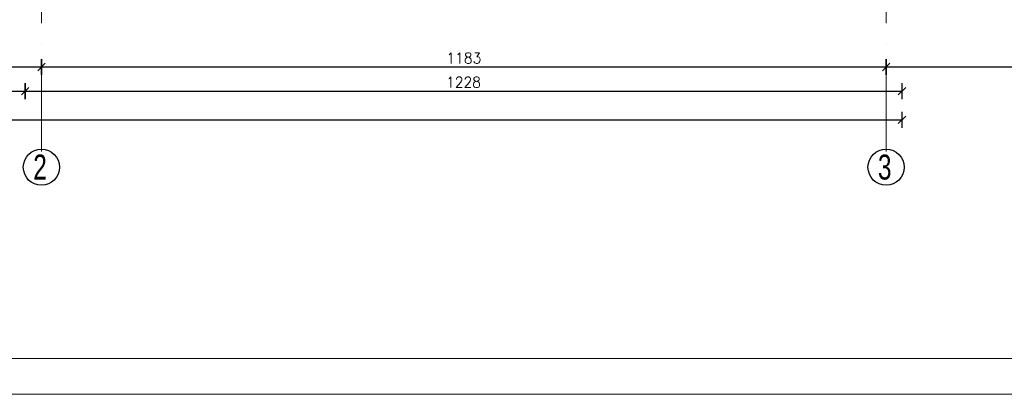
# Model space of a CAD drawing. Header units: millimetres. Extents: x -37273 to 136949, y -1495242345 to -598.
# Tile 9 of 44: x 69046 to 70425, y -23002 to -22477. Entities that reach past the tile are written whole.
import ezdxf

# ---------------------------------------------------------------- set-up
doc = ezdxf.new("R2010")
doc.units = ezdxf.units.MM
doc.linetypes.add('ACAD_ISO10W100', pattern=[18, 12, -3, 0, -3])
for name, color, linetype, lineweight in [('DIM', 15, 'Continuous', 5), ('wymiarowannie', 253, 'Continuous', 5), ('ściany', 190, 'Continuous', 25)]:
    doc.layers.add(name, color=color, linetype=linetype, lineweight=lineweight)
doc.layers.add('OPISY', color=4, linetype='Continuous')
doc.layers.add('wym', color=1, linetype='Continuous')
doc.styles.add('op2', font='arial.ttf')
doc.styles.add('WYM_50', font='simplex.shx', dxfattribs={"width": 0.95})
doc.dimstyles.new('50', dxfattribs={"dimtxt": 15, "dimasz": 0.15, "dimexe": 13, "dimexo": 30, "dimgap": 5, "dimtad": 1, "dimdec": 0, "dimrnd": 0.5, "dimzin": 1, "dimdsep": 46, "dimtxsty": 'WYM_50', "dimblk": 'A', "dimcen": 3, "dimdle": 5, "dimse1": 1, "dimse2": 1, "dimclrd": 256, "dimclre": 256, "dimclrt": 2, "dimaunit": 1, "dimadec": 0, "dimazin": 0, "dimtfac": 0.32, "dimtdec": 0, "dimtix": 1, "dimtmove": 1, "dimatfit": 3, "dimldrblk": 'A', "dimfxl": 1, "dimtvp": 0.08, "dimtolj": 1, "dimtzin": 1, "dimarcsym": 0})

# ---------------------------------------------------------------- blocks, each defined once
blk = doc.blocks.new('A')
at = {"color": 7, "linetype": 'Continuous'}
blk.add_line((-35.3, -35.3), (35.3, 35.3), dxfattribs=at)
at = {"color": 1, "linetype": 'Continuous'}
blk.add_line((0, 73.6), (0, -73.6), dxfattribs=at)
blk = doc.blocks.new('*D1677')
at = {"layer": 'Defpoints', "color": 0, "lineweight": 13, "ltscale": 3}
for p in [(67474.4, -22487.2), (69076.4, -22487.2), (69076.4, -22543.3)]:
    blk.add_point(p, dxfattribs=at)
at = {"layer": 'wym', "lineweight": -2}
blk.add_line((67474.6, -22543.3), (69076.3, -22543.3), dxfattribs=at)
at = {"layer": 'wym', "lineweight": -2, "ltscale": 3, "xscale": 0.15, "yscale": 0.15, "zscale": 0.15, "rotation": 180}
blk.add_blockref('A', (67474.4, -22543.3), dxfattribs=at)
at = {"layer": 'wym', "lineweight": -2, "ltscale": 3, "xscale": 0.15, "yscale": 0.15, "zscale": 0.15}
blk.add_blockref('A', (69076.4, -22543.3), dxfattribs=at)
at = {"layer": 'wym', "color": 2, "ltscale": 3, "insert": (68275.4, -22530.8), "char_height": 15, "attachment_point": 5, "style": 'WYM_50'}
blk.add_mtext('\\A1;1602', dxfattribs=at)
blk = doc.blocks.new('*D1678')
at = {"layer": 'Defpoints', "color": 0, "lineweight": 13, "ltscale": 3}
for p in [(69076.4, -22518.8), (70259.4, -22518.8), (70259.4, -22543.3)]:
    blk.add_point(p, dxfattribs=at)
at = {"layer": 'wym', "lineweight": -2}
blk.add_line((69076.6, -22543.3), (70259.3, -22543.3), dxfattribs=at)
at = {"layer": 'wym', "lineweight": -2, "ltscale": 3, "xscale": 0.15, "yscale": 0.15, "zscale": 0.15, "rotation": 180}
blk.add_blockref('A', (69076.4, -22543.3), dxfattribs=at)
at = {"layer": 'wym', "lineweight": -2, "ltscale": 3, "xscale": 0.15, "yscale": 0.15, "zscale": 0.15}
blk.add_blockref('A', (70259.4, -22543.3), dxfattribs=at)
at = {"layer": 'wym', "color": 2, "ltscale": 3, "insert": (69667.9, -22530.8), "char_height": 15, "attachment_point": 5, "style": 'WYM_50'}
blk.add_mtext('\\A1;1183', dxfattribs=at)
blk = doc.blocks.new('*D1679')
at = {"layer": 'Defpoints', "color": 0, "lineweight": 13, "ltscale": 3}
for p in [(70259.4, -22527), (71082.4, -22527), (71082.4, -22543.3)]:
    blk.add_point(p, dxfattribs=at)
at = {"layer": 'wym', "lineweight": -2}
blk.add_line((70259.6, -22543.3), (71082.3, -22543.3), dxfattribs=at)
at = {"layer": 'wym', "lineweight": -2, "ltscale": 3, "xscale": 0.15, "yscale": 0.15, "zscale": 0.15, "rotation": 180}
blk.add_blockref('A', (70259.4, -22543.3), dxfattribs=at)
at = {"layer": 'wym', "lineweight": -2, "ltscale": 3, "xscale": 0.15, "yscale": 0.15, "zscale": 0.15}
blk.add_blockref('A', (71082.4, -22543.3), dxfattribs=at)
at = {"layer": 'wym', "color": 2, "ltscale": 3, "insert": (70670.9, -22530.8), "char_height": 15, "attachment_point": 5, "style": 'WYM_50'}
blk.add_mtext('\\A1;823', dxfattribs=at)
blk = doc.blocks.new('*D1688')
at = {"layer": 'Defpoints', "color": 0, "lineweight": 13, "ltscale": 3}
for p in [(68648.4, -22103.5), (69053.4, -22103.5), (69053.4, -22577.2)]:
    blk.add_point(p, dxfattribs=at)
at = {"layer": 'wym', "lineweight": -2}
blk.add_line((68648.6, -22577.2), (69053.3, -22577.2), dxfattribs=at)
at = {"layer": 'wym', "lineweight": -2, "ltscale": 3, "xscale": 0.15, "yscale": 0.15, "zscale": 0.15, "rotation": 180}
blk.add_blockref('A', (68648.4, -22577.2), dxfattribs=at)
at = {"layer": 'wym', "lineweight": -2, "ltscale": 3, "xscale": 0.15, "yscale": 0.15, "zscale": 0.15}
blk.add_blockref('A', (69053.4, -22577.2), dxfattribs=at)
at = {"layer": 'wym', "color": 2, "ltscale": 3, "insert": (68850.9, -22564.7), "char_height": 15, "attachment_point": 5, "style": 'WYM_50'}
blk.add_mtext('\\A1;405', dxfattribs=at)
blk = doc.blocks.new('*D1689')
at = {"layer": 'Defpoints', "color": 0, "lineweight": 13, "ltscale": 3}
for p in [(69053.4, -22416.9), (70281.4, -22416.9), (70281.4, -22577.2)]:
    blk.add_point(p, dxfattribs=at)
at = {"layer": 'wym', "lineweight": -2}
blk.add_line((69053.6, -22577.2), (70281.3, -22577.2), dxfattribs=at)
at = {"layer": 'wym', "lineweight": -2, "ltscale": 3, "xscale": 0.15, "yscale": 0.15, "zscale": 0.15, "rotation": 180}
blk.add_blockref('A', (69053.4, -22577.2), dxfattribs=at)
at = {"layer": 'wym', "lineweight": -2, "ltscale": 3, "xscale": 0.15, "yscale": 0.15, "zscale": 0.15}
blk.add_blockref('A', (70281.4, -22577.2), dxfattribs=at)
at = {"layer": 'wym', "color": 2, "ltscale": 3, "insert": (69667.4, -22564.7), "char_height": 15, "attachment_point": 5, "style": 'WYM_50'}
blk.add_mtext('\\A1;1228', dxfattribs=at)
blk = doc.blocks.new('*D1690')
at = {"layer": 'Defpoints', "color": 0, "lineweight": 13, "ltscale": 3}
for p in [(67451.4, -22113.9), (70281.4, -22113.9), (70281.4, -22617.4)]:
    blk.add_point(p, dxfattribs=at)
at = {"layer": 'wym', "lineweight": -2}
blk.add_line((67451.6, -22617.4), (70281.3, -22617.4), dxfattribs=at)
at = {"layer": 'wym', "lineweight": -2, "ltscale": 3, "xscale": 0.15, "yscale": 0.15, "zscale": 0.15, "rotation": 180}
blk.add_blockref('A', (67451.4, -22617.4), dxfattribs=at)
at = {"layer": 'wym', "lineweight": -2, "ltscale": 3, "xscale": 0.15, "yscale": 0.15, "zscale": 0.15}
blk.add_blockref('A', (70281.4, -22617.4), dxfattribs=at)
at = {"layer": 'wym', "color": 2, "ltscale": 3, "insert": (68866.4, -22604.9), "char_height": 15, "attachment_point": 5, "style": 'WYM_50'}
blk.add_mtext('\\A1;2830', dxfattribs=at)

msp = doc.modelspace()

# ---------------------------------------------------------------- linework, layer by layer
at = {"layer": 'DIM', "ltscale": 0.1}
for points in [[(66475.46, -23002.19), (72401.79, -23002.19), (72397.48, -20082.19), (66471.15, -20082.19)], [(66525.46, -22952.19), (72351.79, -22952.19), (72347.48, -20132.19), (66521.15, -20132.19)]]:
    msp.add_lwpolyline(points, close=True, dxfattribs=at)
at = {"layer": 'wymiarowannie', "color": 251, "linetype": 'ACAD_ISO10W100', "lineweight": 13, "ltscale": 10}
for p, q in [((70259.44, -22662.06), (70255.13, -20234.19)), ((69076.44, -22662.06), (69076.44, -20606.07))]:
    msp.add_line(p, q, dxfattribs=at)
at = {"layer": 'ściany', "color": 5, "ltscale": 100}
for centre in [(69076.26, -22683.84), (70259.26, -22683.84)]:
    msp.add_circle(centre, 25.39, dxfattribs=at)

# ---------------------------------------------------------------- texts
at = {"layer": 'OPISY', "color": 4, "ltscale": 3, "style": 'op2', "width": 0.7}
for s, p in [('2', (69064.8, -22701.13)), ('3', (70247.8, -22701.13))]:
    msp.add_text(s, height=35, dxfattribs=at).set_placement(p)

# ---------------------------------------------------------------- dimensions: what is measured, and where the dimension line sits
at = {"layer": 'wym'}
for base, p1, p2, picture, middle in [((69053.44, -22577.21), (68648.44, -22103.45), (69053.44, -22103.45), '*D1688', (68850.94, -22564.71)), ((70281.44, -22617.39), (67451.44, -22113.88), (70281.44, -22113.88), '*D1690', (68866.44, -22604.89)), ((70281.44, -22577.21), (69053.44, -22416.88), (70281.44, -22416.88), '*D1689', (69667.44, -22564.71)), ((69076.44, -22543.28), (67474.44, -22487.22), (69076.44, -22487.22), '*D1677', (68275.44, -22530.78)), ((70259.44, -22543.28), (69076.44, -22518.75), (70259.44, -22518.75), '*D1678', (69667.94, -22530.78)), ((71082.44, -22543.28), (70259.44, -22527.02), (71082.44, -22527.02), '*D1679', (70670.94, -22530.78))]:
    dim = msp.add_linear_dim(base=base, p1=p1, p2=p2, dimstyle='50', override={"dimblk": 'A', "dimfxl": 0, "dimarcsym": 1}, dxfattribs=at)
    dim.commit()
    dim.dimension.update_dxf_attribs({"geometry": picture, "text_midpoint": middle})

doc.saveas('drawing.dxf')
